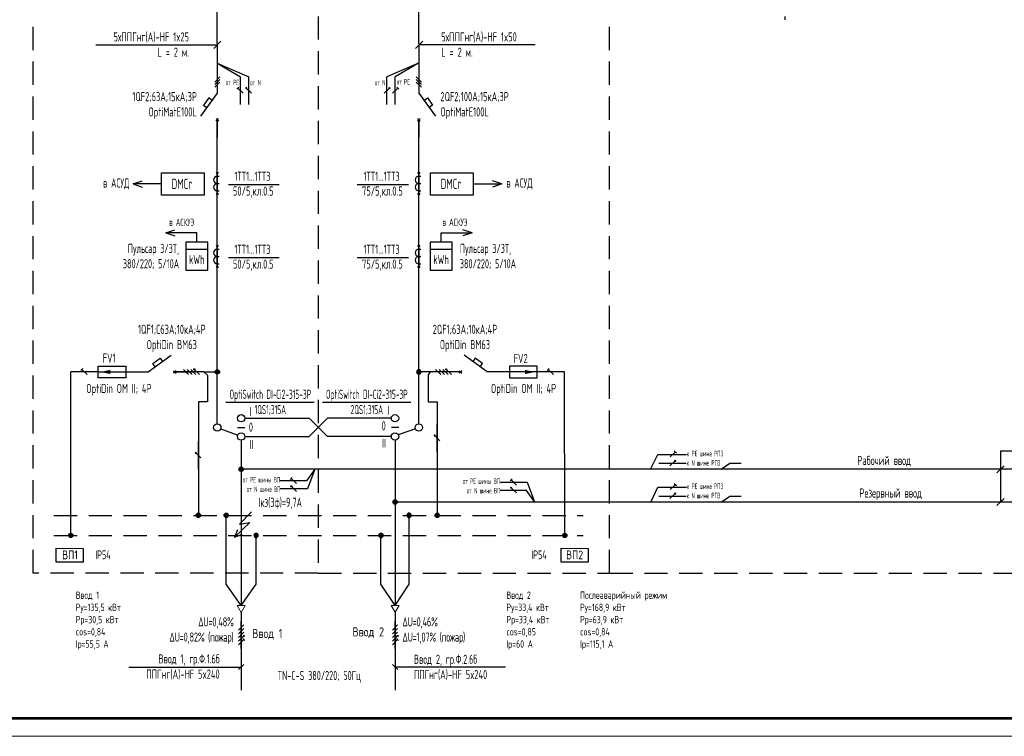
# Model space of a CAD drawing. Header units: millimetres. Extents: x -101899 to 582947, y -77476 to 345289.
# Tile 23 of 100: x 21570 to 48443, y 60708 to 80280. Entities that reach past the tile are written whole.
import ezdxf
from ezdxf.enums import TextEntityAlignment as Align

# ---------------------------------------------------------------- set-up
doc = ezdxf.new("R2010")
doc.units = ezdxf.units.MM
doc.linetypes.add('штриховая2', pattern=[9.525, 6.35, -3.175])
for name, color, linetype, lineweight in [('текст', 7, 'Continuous', 20), ('ФОРМАТ', 7, 'Continuous', 18), ('ЭО', 1, 'Continuous', 20)]:
    doc.layers.add(name, color=color, linetype=linetype, lineweight=lineweight)
doc.styles.add('$_Electrical_gost', font='cs_gost2304.shx', dxfattribs={"width": 0.8})
doc.styles.add('$_ГОСТ.15', font='gost-uw.shx', dxfattribs={"oblique": 15})
doc.styles.add('Electrical_gost', font='cs_gost2304.shx', dxfattribs={"height": 250})
doc.styles.add('ЕСКД', font='cs_gost2304.shx', dxfattribs={"oblique": 15, "height": 2.5})

# ---------------------------------------------------------------- blocks, each defined once
blk = doc.blocks.new('Трансформатор тока TA')
h = blk.add_hatch(color=256)
h.dxf.hatch_style = 1
h.paths.add_polyline_path([(-0.2, 5.76, 1), (0.2, 5.76, 1)])
h = blk.add_hatch(color=256)
h.dxf.hatch_style = 1
h.paths.add_polyline_path([(0.2, 0, 1), (-0.2, 0, 1)])
for p, q in [((0, 5.76), (0, 0)), ((0, 4.88), (0.5, 4.88)), ((0, 2.88), (0.5, 2.88)), ((0, 0.88), (0.5, 0.88))]:
    blk.add_line(p, q)
for centre in [(0, 5.76), (0, 5.76), (0, 0)]:
    blk.add_circle(centre, 0.2)
for centre in [(0, 3.88), (0, 1.88)]:
    blk.add_arc(centre, 1, 90, 270)
blk = doc.blocks.new('*U255')
h = blk.add_hatch(color=256)
h.dxf.hatch_style = 1
h.paths.add_polyline_path([(0.71, -0.14, 1), (0.71, -0.44, 1)])
for p, q in [((0.71, 2.71), (-0.71, 1.29)), ((0, -3.75), (0, 3.75)), ((0.71, 1.71), (-0.71, 0.29)), ((0.71, 0.71), (-0.71, -0.71)), ((0.71, -0.29), (-0.71, -1.71)), ((0.71, -1.29), (-0.71, -2.71)), ((0.99, -1.58), (0.42, -1.01))]:
    blk.add_line(p, q)
blk.add_circle((0.71, -0.29), 0.15)
blk = doc.blocks.new('*U254')
h = blk.add_hatch(color=256)
h.dxf.hatch_style = 1
h.paths.add_polyline_path([(0.71, -0.14, 1), (0.71, -0.44, 1)])
for p, q in [((0.71, 2.71), (-0.71, 1.29)), ((0, -3.75), (0, 3.75)), ((0.71, 1.71), (-0.71, 0.29)), ((0.71, 0.71), (-0.71, -0.71)), ((0.71, -0.29), (-0.71, -1.71)), ((0.71, -1.29), (-0.71, -2.71)), ((0.99, -1.58), (0.42, -1.01))]:
    blk.add_line(p, q)
blk.add_circle((0.71, -0.29), 0.15)
blk = doc.blocks.new('Точка соединения')
blk.add_hatch(color=256).paths.add_polyline_path([(0.6, 0, 1), (-0.6, 0, 1)])
blk.add_hatch(color=256).paths.add_polyline_path([(0.6, 0, 1), (-0.6, 0, 1)])
blk.add_circle((0, 0), 0.6)
blk.add_circle((0, 0), 0.6)
blk = doc.blocks.new('*U13')
h = blk.add_hatch(color=256)
h.dxf.hatch_style = 1
h.paths.add_polyline_path([(0.86, 0.71, 1), (0.56, 0.71, 1)])
h = blk.add_hatch(color=256)
h.dxf.hatch_style = 1
h.paths.add_polyline_path([(0.86, 0.71, 1), (0.56, 0.71, 1)])
for p, q in [((0, -3.75), (0, 3.75)), ((-0.71, -0.71), (0.71, 0.71))]:
    blk.add_line(p, q)
blk.add_circle((0.71, 0.71), 0.15)
blk.add_circle((0.71, 0.71), 0.15)
blk = doc.blocks.new('*U12')
for p, q in [((0, -3.75), (0, 3.75)), ((-0.71, -0.71), (0.71, 0.71)), ((0.99, 0.42), (0.42, 0.99))]:
    blk.add_line(p, q)
blk = doc.blocks.new('*U157')
at = {"layer": 'ФОРМАТ'}
blk.add_lwpolyline([(891, 420), (891, 0), (0, 0), (0, 420)], close=True, dxfattribs=at)
at = {"layer": 'ФОРМАТ', "lineweight": 53}
blk.add_lwpolyline([(20, 415), (20, 5), (886, 5), (886, 415)], close=True, dxfattribs=at)
blk = doc.blocks.new('Автоматический выключатель QF')
for p, q in [((0, 20.9), (0, 25.74)), ((0, 13.6), (-4.55, 19.89)), ((-0.35, 20.55), (0.35, 21.25)), ((-0.35, 21.25), (0.35, 20.55)), ((0, 0), (0, 13.6))]:
    blk.add_line(p, q)
blk.add_lwpolyline([(-1.42, 15.56), (-2.35, 14.9), (-3.76, 16.88), (-2.85, 17.53)])
at = {"style": 'Electrical_gost', "width": 0.8, "flags": 8}
for tag, p in [('QF', (-1.86, 23.27)), ('ХАРАКТЕРИСТИКА_И_ТОК', (-1.86, 11.14)), ('ОТКЛЮЧАЮЩАЯ_СПОСОБНОСТЬ', (-1.86, 7.64)), ('МАРКА', (-1.86, 4.14))]:
    blk.add_attdef(tag, text='', height=2.5, dxfattribs=at).set_placement(p, align=Align.MIDDLE_RIGHT)
blk = doc.blocks.new('*U18')
for p, q in [((0, -3.75), (0, 3.75)), ((0.71, 1.71), (-0.71, 0.29)), ((0.71, 0.71), (-0.71, -0.71)), ((0.71, -0.29), (-0.71, -1.71))]:
    blk.add_line(p, q)

msp = doc.modelspace()

# ---------------------------------------------------------------- hatches: boundary and pattern name
h = msp.add_hatch(color=256)
h.dxf.hatch_style = 1
h.paths.add_polyline_path([(26335.9, 70744.4, 1), (26335.9, 70714.4, 1)])
h = msp.add_hatch(color=256)
h.dxf.hatch_style = 1
h.paths.add_polyline_path([(26335.9, 70744.4, 1), (26335.9, 70714.4, 1)])
h = msp.add_hatch(color=256)
h.dxf.hatch_style = 1
h.paths.add_polyline_path([(33211.5, 70744.4, 1), (33211.5, 70714.4, 1)])
h = msp.add_hatch(color=256)
h.dxf.hatch_style = 1
h.paths.add_polyline_path([(33211.5, 70744.4, 1), (33211.5, 70714.4, 1)])
h = msp.add_hatch(color=256)
h.dxf.hatch_style = 1
h.paths.add_polyline_path([(28982.7, 67551.3, 1), (28982.7, 67521.3, 1)])
h = msp.add_hatch(color=256)
h.dxf.hatch_style = 1
h.paths.add_polyline_path([(28982.7, 67551.3, 1), (28982.7, 67521.3, 1)])
h = msp.add_hatch(color=256)
h.dxf.hatch_style = 1
h.paths.add_polyline_path([(34985, 67511.4, 1), (34985, 67481.4, 1)])
h = msp.add_hatch(color=256)
h.dxf.hatch_style = 1
h.paths.add_polyline_path([(34985, 67511.4, 1), (34985, 67481.4, 1)])

# ---------------------------------------------------------------- linework, layer by layer
for p, q in [((32464, 79633.3), (32464, 81345.4)), ((26865.6, 79495.3), (27062.4, 79692.1)), ((26964, 79633.3), (26964, 78273.3)), ((32371.4, 79495.3), (32568.3, 79692.1)), ((32464, 79633.3), (32464, 78273.3)), ((27034.7, 78718.2), (26893.3, 78576.8)), ((27034.7, 78647.5), (26893.3, 78506.1)), ((27034.7, 78576.8), (26893.3, 78435.3)), ((32393.3, 78718.2), (32534.7, 78576.8)), ((32393.3, 78647.5), (32534.7, 78506.1)), ((32393.3, 78576.8), (32534.7, 78435.3)), ((26964, 78273.3), (26508.7, 77644.6)), ((32464, 78273.3), (32919.3, 77644.6)), ((26928.6, 77578.5), (26999.3, 77507.8)), ((26928.6, 77507.8), (26999.3, 77578.5)), ((26964, 77543.2), (26964, 77058.9)), ((32499.3, 77578.5), (32428.6, 77507.8)), ((32499.3, 77507.8), (32428.6, 77578.5)), ((32464, 77543.2), (32464, 77058.9)), ((27266.5, 75782.5), (28655, 75782.5)), ((30780, 75782.5), (32181.4, 75782.5)), ((26102.6, 74012.6), (26702.5, 74012.6)), ((32771.2, 74012.6), (33371.2, 74012.6)), ((27266.5, 73788.1), (28655, 73788.1)), ((30780, 73788.1), (32181.4, 73788.1)), ((26477.3, 70588), (26335.9, 70729.4)), ((33353, 70588), (33211.5, 70729.4)), ((35513.3, 70658.7), (35084.4, 70658.7)), ((27197.3, 69837.2), (29610.7, 69837.2)), ((29831.6, 69837.2), (32245, 69837.2)), ((29966.9, 69393.8), (29466.9, 68893.8)), ((27614, 68793.8), (27614, 64280.2)), ((31814, 68793.8), (31814, 64283)), ((48238.7, 67901.9), (48435.5, 68098.7)), ((29011, 67780.4), (28954.4, 67723.8)), ((29124.1, 67610.7), (28982.7, 67752.1)), ((29124.1, 67394.9), (28982.7, 67536.3)), ((35126.4, 67355), (34985, 67496.4)), ((48238.7, 67008.4), (48435.5, 67205.2)), ((31814, 64095.2), (31814, 64020.4))]:
    msp.add_line(p, q)
at = {"color": 0}
for p, q in [((27719.8, 69393.8), (29466.9, 69393.8)), ((29966.9, 68893.8), (29466.9, 69393.8)), ((29466.9, 68893.8), (29966.9, 69393.8)), ((31714, 69393.8), (29966.9, 69393.8)), ((27057.3, 69107.9), (27520.6, 68929.7)), ((27514, 69143.8), (27714, 69143.8)), ((31914, 69143.8), (31714, 69143.8)), ((32370, 69109.6), (31902.9, 68939.5)), ((27719.8, 68893.8), (29466.9, 68893.8)), ((31714, 68893.8), (29966.9, 68893.8))]:
    msp.add_line(p, q, dxfattribs=at)
at = {"linetype": 'штриховая2', "ltscale": 100}
for p, q in [((22501.6, 66742.6), (36950.4, 66742.6)), ((22501.6, 66194.8), (36950.4, 66194.8))]:
    msp.add_line(p, q, dxfattribs=at)
for points in [[(29716.9, 87990.6), (29716.9, 65164)], [(42455.6, 87990.6), (42455.6, 80280)], [(29716.9, 65164), (21941.1, 65164), (21941.1, 80280)], [(29716.9, 65164), (37666.9, 65164), (37666.9, 80280)], [(37666.9, 65164), (60920.6, 65164)]]:
    msp.add_lwpolyline(points, dxfattribs=at)
for points in [[(26964, 79633.3), (26964, 81345.3)], [(23645.1, 79593.7), (26964, 79593.7)], [(35636.3, 79593.7), (32464, 79593.7)], [(26964, 79088.6), (27596.9, 78716.1)], [(26964, 79088.6), (27826.1, 78716.1)], [(32452.2, 79088.6), (31590.1, 78716.1)], [(32452.2, 79088.6), (31819.3, 78716.1)], [(26821.7, 78076.8), (26728.9, 78143.1), (26587.9, 77945.8), (26679, 77879.8)], [(32606.2, 78076.8), (32699, 78143.1), (32840, 77945.8), (32748.9, 77879.8)], [(26964, 69243.8), (26964, 77543.2)], [(32464, 69243.8), (32464, 77543.2)], [(24663, 75793.1), (24915.1, 75876.7)], [(25438.2, 75793.1), (24663, 75793.1)], [(24663, 75793.1), (24915.1, 75709.5)], [(33949.7, 75793.1), (34724.9, 75793.1)], [(34724.9, 75793.1), (34472.9, 75876.7)], [(34724.9, 75793.1), (34472.9, 75709.5)], [(25554.8, 74458.8), (25806.8, 74542.4)], [(26402.6, 74201.6), (26403, 74458.8), (25554.8, 74458.8)], [(25554.8, 74458.8), (25806.8, 74375.2)], [(33071.2, 74201.6), (33070.7, 74458.8), (33919, 74458.8)], [(33919, 74458.8), (33666.9, 74542.4)], [(33919, 74458.8), (33666.9, 74375.2)], [(57134.2, 72002), (57134.2, 68000.3), (27614, 68000.3)], [(59491.2, 71999.8), (59491.2, 67106.8), (31814, 67106.8)], [(22962.3, 66195.6), (22962.3, 70658.7)], [(26594.2, 70658.7), (26695.1, 70569.9), (26695.1, 69844.2), (26445.8, 69844.2), (26445.8, 66742.6)], [(26584.3, 70658.7), (26964, 70658.7)], [(32796.2, 70658.7), (32464, 70658.7)], [(32784, 70658.7), (32718, 70590.3), (32718, 69844.4), (32967.3, 69844.4), (32967.3, 66742.6)], [(36445.3, 66195.4), (36441.2, 70658.7)], [(38790.9, 68000.3), (38986.3, 68408.6), (39331.2, 68408.6)], [(51401, 68494.5), (48337.1, 68494.5), (48337.1, 67106.8)], [(29629.3, 68000.3), (29401.2, 67681.4), (28678.4, 67681.4)], [(29629.3, 68000.3), (29428.4, 67465.6), (28680.6, 67465.6)], [(40719.2, 68000.3), (40947.3, 68163.3), (41264.9, 68163.3)], [(35631.5, 67106.8), (35430.7, 67641.5), (35085.8, 67641.5)], [(38791, 67106.9), (38986.3, 67515.1), (39331.2, 67515.1)], [(35631.5, 67106.8), (35403.4, 67425.7), (34680.7, 67425.7)], [(40719.2, 67106.9), (40947.3, 67269.8), (41265, 67269.8)], [(27899.3, 66835.6), (27569.1, 66505.7), (27846.8, 66549.5), (27436.5, 66146.9), (27640.4, 66230.1)], [(27514.1, 66347.4), (27436.5, 66146.9)], [(27614, 64092.4), (27614, 64020.4)], [(27614, 64020.4), (27614, 61972.2)], [(31814, 64020.4), (31814, 61972.2)], [(27543.3, 62528.3), (27684.7, 62669.7)], [(31890.5, 62528.3), (31749.1, 62669.7)], [(24548.4, 62599), (27614, 62599)], [(34826.1, 62599), (31819.8, 62599)]]:
    msp.add_lwpolyline(points)
for points in [[(25438.2, 76096.8), (26606, 76096.8), (26606, 75489.4), (25438.2, 75489.4)], [(32781.9, 76096.8), (33949.7, 76096.8), (33949.7, 75489.4), (32781.9, 75489.4)], [(26702.5, 74201.6), (26102.6, 74201.6), (26102.6, 73442.4), (26702.5, 73442.4)], [(33371.2, 74201.6), (32771.2, 74201.6), (32771.2, 73442.4), (33371.2, 73442.4)], [(24465.9, 70498.6), (23712.3, 70498.6), (23712.3, 70818.8), (24465.9, 70818.8)], [(34941.7, 70498.6), (35695.4, 70498.6), (35695.4, 70818.8), (34941.7, 70818.8)], [(22562.1, 65843.9), (23301.4, 65841.7), (23301.4, 65461.1), (22562.1, 65463.3)], [(36346.6, 65843.9), (37086, 65841.7), (37086, 65461.1), (36346.6, 65463.3)]]:
    msp.add_lwpolyline(points, close=True)
for points in [[(23783, 70659.4, 2.5, 112.5, 0), (24044.2, 70659.4, 112.5, 112.5, 0)], [(35624.7, 70658, 2.5, 112.5, 0), (35363.5, 70658, 112.5, 112.5, 0)]]:
    msp.add_lwpolyline(points, format="xyseb")
at = {"ltscale": 100}
for points in [[(27614, 64280.2), (27207.1, 64862.7), (27207.1, 66742.6)], [(31814, 64283), (32197, 64862.7), (32197, 66742.6)], [(27614, 64280.2), (28020.8, 64862.7), (28020.8, 66194.8)], [(31814, 64283), (31430.9, 64862.7), (31430.9, 66194.8)]]:
    msp.add_lwpolyline(points, dxfattribs=at)
for centre in [(26335.9, 70729.4), (26335.9, 70729.4), (33211.5, 70729.4), (33211.5, 70729.4), (28982.7, 67536.3), (28982.7, 67536.3), (34985, 67496.4), (34985, 67496.4)]:
    msp.add_circle(centre, 15)
at = {"color": 0}
for centre in [(27614, 69393.8), (31814, 69393.8), (26964, 69143.8), (32464, 69143.8), (27614, 68893.8), (31814, 68893.8)]:
    msp.add_circle(centre, 100, dxfattribs=at)
at = {"layer": 'ЭО', "color": 7, "lineweight": 20}
for p, q in [((27614, 64092.4), (27505.6, 64280.2)), ((27505.6, 64280.2), (27722.4, 64280.2)), ((27722.4, 64280.2), (27614, 64092.4)), ((31814, 64095.2), (31705.6, 64283)), ((31705.6, 64283), (31922.4, 64283)), ((31922.4, 64283), (31814, 64095.2))]:
    msp.add_line(p, q, dxfattribs=at)

# ---------------------------------------------------------------- block references
at = {"yscale": 100, "zscale": 100}
for name, p, xscale in [('*U157', (3782.1, 60707.6), 100), ('*U12', (27596.9, 78341.1), -100), ('*U13', (27826.1, 78341.1), -100), ('*U13', (31590.1, 78341.1), 100), ('*U12', (31819.3, 78341.1), 100), ('Трансформатор тока TA', (26964, 75519.5), 100), ('Трансформатор тока TA', (32464, 75519.5), 100), ('Трансформатор тока TA', (26964, 73525.1), 100), ('Трансформатор тока TA', (32464, 73525.1), 100), ('Точка соединения', (26964, 70658.7), 100), ('Точка соединения', (32464, 70658.7), -100), ('*U13', (32967.3, 68851), -100), ('*U13', (26445.8, 68381.7), -100), ('Точка соединения', (26445.8, 66742.7), 100), ('Точка соединения', (27207.1, 66742.7), 100), ('Точка соединения', (32197, 66742.6), -100), ('Точка соединения', (32967.3, 66742.6), 100), ('Точка соединения', (22962.3, 66195.6), 100), ('Точка соединения', (28020.8, 66194.8), -100), ('Точка соединения', (31430.9, 66194.8), -100), ('Точка соединения', (36445.3, 66195.4), 100), ('*U255', (27614, 63478.8), 100), ('*U254', (31814, 63478.8), 100)]:
    msp.add_blockref(name, p, dxfattribs=dict(at, xscale=xscale))
for name, p, xscale, rotation in [('Автоматический выключатель QF', (23712.3, 70658.7), 100, 270), ('Автоматический выключатель QF', (35691.2, 70658.7), -100, 90), ('*U12', (23337.3, 70658.7), 100, 90), ('*U18', (26209.3, 70658.7), 100, 90.00000000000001), ('*U18', (33093, 70658.7), 100, 90.00000000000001), ('*U12', (36066.2, 70658.7), 100, 90), ('*U12', (39393.8, 68408.6), -100, 270), ('*U13', (39388.3, 68163.3), -100, 270), ('*U12', (35055.7, 67641.5), 100, 90.00000000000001), ('*U12', (39393.8, 67515.1), -100, 270), ('*U13', (39388.3, 67269.8), -100, 270)]:
    msp.add_blockref(name, p, dxfattribs=dict(at, xscale=xscale, rotation=rotation))
at = {"color": 7, "xscale": 100, "yscale": 100, "zscale": 100}
for p in [(27614, 68000.3), (31814, 67106.8)]:
    msp.add_blockref('Точка соединения', p, dxfattribs=at)

# ---------------------------------------------------------------- texts
at = {"layer": 'текст', "style": '$_Electrical_gost', "width": 0.8}
for s, p in [('1ТТ1...1ТТ3', (27922.3, 75803.3)), ('1ТТ1...1ТТ3', (31446.8, 75803.3)), ('50/5,кл.0.5', (27944.6, 75399.5)), ('75/5,кл.0.5', (31469.1, 75399.5)), ('1ТТ1...1ТТ3', (27922.3, 73809)), ('1ТТ1...1ТТ3', (31446.8, 73809)), ('50/5,кл.0.5', (27944.6, 73405.1)), ('75/5,кл.0.5', (31469.1, 73405.1))]:
    msp.add_text(s, height=250, dxfattribs=at).set_placement(p, align=Align.BOTTOM_CENTER)
for s, p in [('FV1', (23835.5, 70912.5)), ('FV2', (35050.6, 70901.4)), ('I', (27850.5, 69448.7)), ('I', (31615.6, 69486.6)), ('0', (27823, 69026.4)), ('0', (31446.8, 69064.3)), ('II', (27838.7, 68549.5)), ('II', (31462.5, 68587.5))]:
    msp.add_text(s, height=250, dxfattribs=at).set_placement(p)
at = {"layer": 'текст', "linetype": 'Continuous', "style": '$_ГОСТ.15', "width": 0.8}
for p in [(23530.6, 65544.7), (35431.3, 65544.7)]:
    msp.add_text(' IP54', height=240, dxfattribs=at).set_placement(p)
at = {"layer": 'текст', "style": 'ЕСКД'}
for s, p in [('Ввод 2', (31083.4, 63435.2)), ('Ввод 1', (28327.7, 63391.3))]:
    msp.add_text(s, height=250, dxfattribs=at).set_placement(p, align=Align.CENTER)
at = {"layer": 'текст', "style": '$_Electrical_gost'}
for s, insert, char_height, width, attachment_point in [('5хППГнг(А)-HF 1x25   \\PL = 2 м.', (26191.3, 79601.5), 250, 2709.665, 6), ('5хППГнг(А)-HF 1x50  \\PL = 2 м.', (33074.9, 79601.5), 250, 2709.665, 4), ('{\\W0.7;от РЕ}', (27557.5, 78567.1), 150, 371.445, 6), ('{\\W0.7;от N }', (28151.6, 78560.9), 150, 309.762, 6), ('{\\W0.7;от N }', (31264.6, 78560.9), 150, 309.762, 4), ('{\\W0.7;от РЕ}', (31858.7, 78582.6), 150, 371.445, 4), ('1QF2;63A;15кА;3Р\\POptiMatE100L', (26406.3, 77932.8), 250, 3034.587, 6), ('{\\W0.8;2QF2;100A;15кА;3Р\\POptiMatE100L}', (33053.4, 77932.8), 250, 2105.727, 4), ('{\\W0.7;в АСУД}', (24205.7, 75794.2), 250, 861.614, 5), ('{\\W0.7;в АСУД}', (35211.6, 75794.2), 250, 861.614, 5), ('{\\W0.7;в АСКУЭ}', (25990.2, 74746.8), 200, 861.614, 5), ('{\\W0.7;в АСКУЭ}', (33448.7, 74746.8), 200, 861.614, 5), ('{\\W0.7;Пульсар 3/3Т, \\P380/220; 5/10А}', (25919.3, 73813.5), 250, 1833.312, 6), ('{\\W0.7;Пульсар 3/3Т, \\P380/220; 5/10А}', (33582.5, 73813.5), 250, 1833.312, 4), ('{\\W0.8;1QF1;С63A;10кА;4Р\\POptiDin ВМ63}', (25721.1, 71577.3), 250, 2306.308, 5), ('{\\W0.8;2QF1;63A;10кА;4Р\\POptiDin ВМ63}', (33722.6, 71577.3), 250, 2343.006, 5), ('{\\W0.8;OptiDin OM II; 4Р}', (24277.8, 70170.4), 250, 2008.484, 5), ('{\\W0.8;OptiDin OM II; 4Р}', (35321.6, 70170.4), 250, 2008.484, 5), ('{\\W0.6;OptiSwitch DI-Сі2-315-3P\\P1QS1;315A\\W0.7; }', (28409.6, 69830.6), 250, 2539.648, 5), ('{\\W0.6;OptiSwitch DI-Сі2-315-3P\\P2QS1;315A\\W0.7; }', (31043.9, 69830.6), 250, 2539.648, 5), ('{\\W0.7;к РЕ шине РП3}', (40770.2, 68431.3), 150, 1085.038, 6), ('Рабочий ввод', (45893.9, 68366.8), 250, 2922.145, 3), ('{\\W0.7;к N шине РП3}', (40694, 68177.1), 150, 1038.717, 6), ('{\\W0.7;от РЕ шины ВП}', (27660, 67714.9), 150, 1085.038, 4), ('{\\W0.7;от РЕ шины ВП}', (33662.3, 67675), 150, 1085.038, 4), ('{\\W0.7;от N шине ВП}', (27768.8, 67457), 150, 1038.717, 4), ('{\\W0.7;от N шине ВП}', (33771, 67417.1), 150, 1038.717, 4), ('{\\W0.7;к РЕ шине РП3}', (40770.3, 67537.9), 150, 1085.038, 6), ('Резервный ввод', (46192.5, 67477.2), 250, 2922.145, 3), ('{\\W0.7;к N шине РП3}', (40694, 67283.6), 150, 1038.717, 6), ('{\\C0;Послеаварийный режим\\PРу=168,9 кВт\\PРр=63,9 кВт\\Pcos=0,84\\PIр=115,1 А}', (36864, 63868.4), 200, 2458.502, 4), ('{\\C0;Ввод 1\\PРу=135,5 кВт\\PРр=30,5 кВт\\Pcos=0,84\\PIр=55,5 А}', (23099.1, 63868.4), 200, 1694.957, 4), ('{\\C0;Ввод 2\\PРу=33,4 кВт\\PРр=33,4 кВт\\Pcos=0,85\\PIр=60 А}', (34853, 63868.4), 200, 1694.957, 4), ('{\\T0.95;ΔU=0,48%\\PΔU=0,82% (пожар)}', (27406.3, 63592.4), 250, 2260.002, 6), ('{\\T0.95;ΔU=0,46%\\PΔU=1,07% (пожар)}', (32014.6, 63592.4), 250, 2260.002, 4), ('Ввод 1{\\W0.7;, гр.Ф.1.6б}\\PППГнг(А)-HF 5x240', (27027.4, 62602.3), 250, 2712.839, 6), ('Ввод 2{\\W0.7;, гр.Ф.2.6б}\\PППГнг(А)-HF 5x240', (32327.7, 62591.3), 250, 2712.839, 4), ('{\\W0.7;TN-C-S 380/220; 50Гц}', (29743.2, 62334.7), 250, 2524.946, 5)]:
    msp.add_mtext(s, dxfattribs=dict(at, insert=insert, char_height=char_height, width=width, attachment_point=attachment_point))
at = {"layer": 'текст', "linetype": 'Continuous', "char_height": 276, "width": 690.805, "attachment_point": 4, "style": '$_Electrical_gost'}
for insert in [(25716.2, 75795.5), (33059.8, 75795.5)]:
    msp.add_mtext('{\\W0.8;DMCr}', dxfattribs=dict(at, insert=insert))
at = {"layer": 'текст', "char_height": 250, "attachment_point": 5, "style": '$_Electrical_gost'}
for insert in [(26402.6, 73727.5), (33071.2, 73727.5)]:
    msp.add_mtext('{\\W0.8;kWh}', dxfattribs=dict(at, insert=insert))
at = {"layer": 'текст', "linetype": 'штриховая2', "insert": (29272.6, 67065.5), "char_height": 250, "width": 1515.35, "attachment_point": 6, "style": '$_Electrical_gost'}
msp.add_mtext('{\\W0.7;Iкз(3ф)=9,7А}', dxfattribs=at)
at = {"layer": 'текст', "linetype": 'Continuous', "char_height": 240, "width": 1172.897, "attachment_point": 5, "line_spacing_factor": 0.892432, "style": '$_ГОСТ.15'}
for s, insert in [('\\A1;{\\Q0;ВП1}', (22944.2, 65662.9)), ('\\A1;{\\Q0;ВП2}', (36714.9, 65662.9))]:
    msp.add_mtext(s, dxfattribs=dict(at, insert=insert))

doc.saveas('drawing.dxf')
